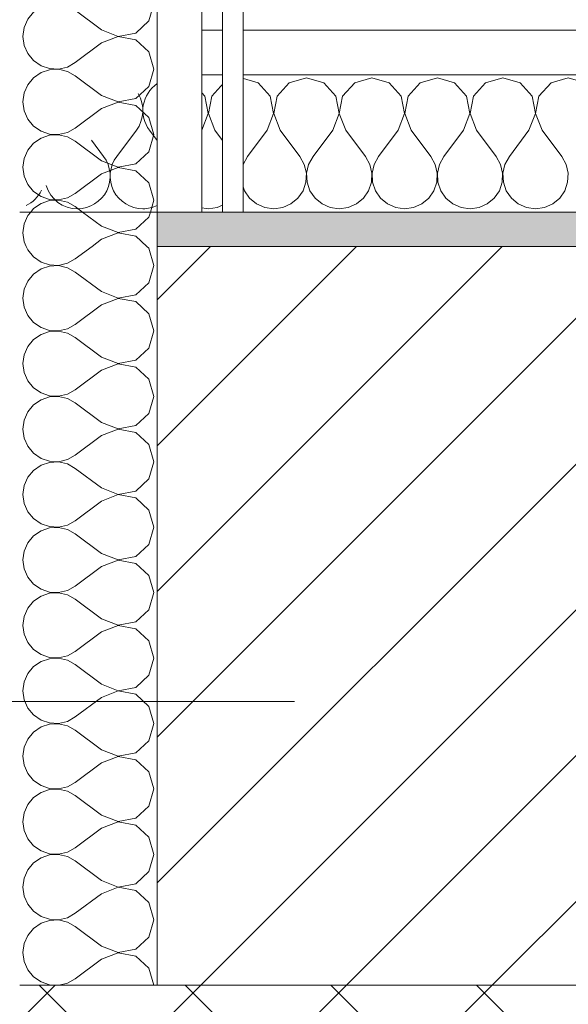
# Model space of a CAD drawing. Header units: millimetres. Extents: x -40968 to 13979, y -19284 to 4746.
# Tile 207 of 234: x -12036 to -11876, y -1425 to -1138. Entities that reach past the tile are written whole.
import ezdxf

# ---------------------------------------------------------------- set-up
doc = ezdxf.new("R2010")
doc.units = ezdxf.units.MM
doc.header["$MEASUREMENT"] = 0
doc.linetypes.add('Wipeout_Contour', pattern=[1000, 0, -1000])
for name, color, linetype in [('10_ESTR_Pilars', 7, 'Continuous'), ('12_FAÇ_Façana', 7, 'Continuous'), ('Nuevo_08_E_Envans secs', 7, 'Continuous')]:
    doc.layers.add(name, color=color, linetype=linetype)
for name, color, linetype, lineweight in [('10_ESTR_Pilars_Pluma_Nº__20', 1, 'Continuous', 5), ('12_FAÇ_Façana_Pluma_Nº__2', 8, 'Continuous', 5), ('12_FAÇ_Façana_Pluma_Nº__7', 7, 'Continuous', 5), ('Nuevo_08_E_Envans secs_Pluma_Nº__1', 7, 'Continuous', 5), ('Nuevo_12_FAÇ_Façana_Pluma_Nº__1', 7, 'Continuous', 5)]:
    doc.layers.add(name, color=color, linetype=linetype, lineweight=lineweight)
for name, color, linetype, lineweight, true_color in [('12_FAÇ_Façana_Pluma_Nº__174', 7, 'Continuous', 13, 0xe4ad2c), ('12_FAÇ_Façana_Pluma_Nº__176', 7, 'Continuous', 15, 0x93a0c6), ('Nuevo_08_E_Envans secs_Pluma_Nº__102', 7, 'Continuous', 5, 0xcccccc), ('Nuevo_08_E_Envans secs_Pluma_Nº__171', 171, 'Continuous', 13, 0xaaaaff), ('Nuevo_08_E_Envans secs_Pluma_Nº__177', 7, 'Continuous', 15, 0xf7e046)]:
    doc.layers.add(name, color=color, linetype=linetype, lineweight=lineweight, true_color=true_color)
pattern_1 = [(45, (0, 0), (-183.848, 183.848), [195, -65]), (45, (7e-14, 183.85), (-183.848, 183.848), [195, -65])]

# ---------------------------------------------------------------- blocks, each defined once
blk = doc.blocks.new('Muro_10_1', base_point=(-12935.93, -1193.98))
at = {"layer": '12_FAÇ_Façana_Pluma_Nº__174', "linetype": 'Continuous', "lineweight": 13, "true_color": 0xe4ad2c}
h = blk.add_hatch(dxfattribs=at)
h.set_pattern_fill('SATE_Aislamiento_0001', color=42, style=0, pattern_type=2)
h.set_pattern_definition([(45, (0, 0), (-21.2132, 21.2132), []), (135, (0, 0), (21.2132, 21.2132), [])])
h.paths.add_polyline_path([(-12035.86, -1598.98), (-8781.93, -1598.98), (-8781.93, -1418.98), (-12035.86, -1418.98)])
at = {"layer": '12_FAÇ_Façana_Pluma_Nº__176', "linetype": 'Continuous', "lineweight": 0, "true_color": 0x495063}
blk.add_hatch(color=251, dxfattribs=at).paths.add_polyline_path([(-11995.86, -1203.98), (-8781.93, -1203.98), (-8781.93, -1193.98), (-11995.86, -1193.98)])
at = {"layer": '12_FAÇ_Façana_Pluma_Nº__2', "linetype": 'Continuous', "lineweight": 5}
h = blk.add_hatch(dxfattribs=at)
h.set_pattern_fill('Ceramic_0001', color=8, style=0, pattern_type=2)
h.set_pattern_definition([(45, (0, 0), (-21.2132, 21.2132), [])])
h.paths.add_polyline_path([(-11995.86, -1418.98), (-8781.93, -1418.98), (-8781.93, -1203.98), (-11995.86, -1203.98)])
at = {"layer": '12_FAÇ_Façana_Pluma_Nº__7', "color": 7, "linetype": 'Continuous', "lineweight": 5}
for p, q in [((-8781.93, -1203.98), (-11995.86, -1203.98)), ((-12035.86, -1418.98), (-11995.86, -1418.98)), ((-11995.86, -1418.98), (-8781.93, -1418.98))]:
    blk.add_line(p, q, dxfattribs=at)
at = {"layer": '12_FAÇ_Façana_Pluma_Nº__7', "color": 7, "linetype": 'Continuous', "lineweight": 5, "flags": 128}
blk.add_lwpolyline([(-8781.93, -1193.98), (-11995.86, -1193.98)], dxfattribs=at)
at = {"layer": 'Nuevo_12_FAÇ_Façana_Pluma_Nº__1', "color": 7, "linetype": 'Continuous', "lineweight": 5}
for p, q in [((-11995.86, -1203.98), (-11995.86, -1193.98)), ((-11995.86, -1418.98), (-11995.86, -1203.98))]:
    blk.add_line(p, q, dxfattribs=at)
blk = doc.blocks.new('*X256')
at = {"layer": 'Nuevo_08_E_Envans secs_Pluma_Nº__102', "color": 254, "linetype": 'Continuous', "lineweight": 5, "true_color": 0xcccccc}
for p, q in [((-11990.48, -1154.93), (-11995.48, -1156.35)), ((-11985.47, -1156.35), (-11990.48, -1154.93)), ((-11971.43, -1154.93), (-11976.44, -1156.35)), ((-11966.42, -1156.35), (-11971.43, -1154.93)), ((-11952.38, -1154.93), (-11957.39, -1156.35)), ((-11947.37, -1156.35), (-11952.38, -1154.93)), ((-11933.33, -1154.93), (-11938.34, -1156.35)), ((-11928.33, -1156.35), (-11933.33, -1154.93)), ((-11914.29, -1154.93), (-11919.29, -1156.35)), ((-11909.28, -1156.35), (-11914.29, -1154.93)), ((-11895.24, -1154.93), (-11900.25, -1156.35)), ((-11890.23, -1156.35), (-11895.24, -1154.93)), ((-11876.19, -1154.93), (-11881.2, -1156.35)), ((-11871.18, -1156.35), (-11876.19, -1154.93)), ((-11995.48, -1156.35), (-11995.86, -1156.76)), ((-11981.96, -1160.19), (-11985.47, -1156.35)), ((-11976.44, -1156.35), (-11979.95, -1160.19)), ((-11962.91, -1160.19), (-11966.42, -1156.35)), ((-11957.39, -1156.35), (-11960.9, -1160.19)), ((-11943.86, -1160.19), (-11947.37, -1156.35)), ((-11938.34, -1156.35), (-11941.85, -1160.19)), ((-11924.81, -1160.19), (-11928.33, -1156.35)), ((-11919.29, -1156.35), (-11922.8, -1160.19)), ((-11905.77, -1160.19), (-11909.28, -1156.35)), ((-11900.25, -1156.35), (-11903.76, -1160.19)), ((-11886.72, -1160.19), (-11890.23, -1156.35)), ((-11881.2, -1156.35), (-11884.71, -1160.19)), ((-11980.99, -1165.31), (-11981.96, -1160.19)), ((-11979.95, -1160.19), (-11980.91, -1165.31)), ((-11961.94, -1165.31), (-11962.91, -1160.19)), ((-11960.9, -1160.19), (-11961.87, -1165.31)), ((-11942.9, -1165.31), (-11943.86, -1160.19)), ((-11941.85, -1160.19), (-11942.82, -1165.31)), ((-11923.85, -1165.31), (-11924.81, -1160.19)), ((-11922.8, -1160.19), (-11923.77, -1165.31)), ((-11904.8, -1165.31), (-11905.77, -1160.19)), ((-11903.76, -1160.19), (-11904.72, -1165.31)), ((-11885.75, -1165.31), (-11886.72, -1160.19)), ((-11884.71, -1160.19), (-11885.68, -1165.31)), ((-11982.86, -1170.17), (-11980.99, -1165.31)), ((-11980.91, -1165.31), (-11979.05, -1170.17)), ((-11963.81, -1170.17), (-11961.94, -1165.31)), ((-11961.87, -1165.31), (-11960, -1170.17)), ((-11944.76, -1170.17), (-11942.9, -1165.31)), ((-11942.82, -1165.31), (-11940.95, -1170.17)), ((-11925.71, -1170.17), (-11923.85, -1165.31)), ((-11923.77, -1165.31), (-11921.9, -1170.17)), ((-11906.67, -1170.17), (-11904.8, -1165.31)), ((-11904.72, -1165.31), (-11902.86, -1170.17)), ((-11887.62, -1170.17), (-11885.75, -1165.31)), ((-11885.68, -1165.31), (-11883.81, -1170.17)), ((-11982.86, -1170.17), (-11988.57, -1177.79)), ((-11979.05, -1170.17), (-11973.33, -1177.79)), ((-11963.81, -1170.17), (-11969.52, -1177.79)), ((-11960, -1170.17), (-11954.29, -1177.79)), ((-11944.76, -1170.17), (-11950.48, -1177.79)), ((-11940.95, -1170.17), (-11935.24, -1177.79)), ((-11925.71, -1170.17), (-11931.43, -1177.79)), ((-11921.9, -1170.17), (-11916.19, -1177.79)), ((-11906.67, -1170.17), (-11912.38, -1177.79)), ((-11902.86, -1170.17), (-11897.14, -1177.79)), ((-11887.62, -1170.17), (-11893.33, -1177.79)), ((-11883.81, -1170.17), (-11878.1, -1177.79)), ((-11995.86, -1173.15), (-11992.38, -1177.79)), ((-11991.11, -1180.08), (-11992.38, -1177.79)), ((-11988.57, -1177.79), (-11989.84, -1180.08)), ((-11972.06, -1180.08), (-11973.33, -1177.79)), ((-11969.52, -1177.79), (-11970.8, -1180.08)), ((-11953.01, -1180.08), (-11954.29, -1177.79)), ((-11950.48, -1177.79), (-11951.75, -1180.08)), ((-11933.97, -1180.08), (-11935.24, -1177.79)), ((-11931.43, -1177.79), (-11932.7, -1180.08)), ((-11914.92, -1180.08), (-11916.19, -1177.79)), ((-11912.38, -1177.79), (-11913.65, -1180.08)), ((-11895.87, -1180.08), (-11897.14, -1177.79)), ((-11893.33, -1177.79), (-11894.6, -1180.08)), ((-11876.82, -1180.08), (-11878.1, -1177.79)), ((-11990.51, -1182.64), (-11991.11, -1180.08)), ((-11989.84, -1180.08), (-11990.44, -1182.64)), ((-11971.47, -1182.64), (-11972.06, -1180.08)), ((-11970.8, -1180.08), (-11971.39, -1182.64)), ((-11952.42, -1182.64), (-11953.01, -1180.08)), ((-11951.75, -1180.08), (-11952.34, -1182.64)), ((-11933.37, -1182.64), (-11933.97, -1180.08)), ((-11932.7, -1180.08), (-11933.29, -1182.64)), ((-11914.32, -1182.64), (-11914.92, -1180.08)), ((-11913.65, -1180.08), (-11914.25, -1182.64)), ((-11895.28, -1182.64), (-11895.87, -1180.08)), ((-11894.6, -1180.08), (-11895.2, -1182.64)), ((-11876.23, -1182.64), (-11876.82, -1180.08)), ((-11990.64, -1185.27), (-11990.51, -1182.64)), ((-11990.44, -1182.64), (-11990.31, -1185.27)), ((-11971.59, -1185.27), (-11971.47, -1182.64)), ((-11971.39, -1182.64), (-11971.26, -1185.27)), ((-11952.55, -1185.27), (-11952.42, -1182.64)), ((-11952.34, -1182.64), (-11952.22, -1185.27)), ((-11933.5, -1185.27), (-11933.37, -1182.64)), ((-11933.29, -1182.64), (-11933.17, -1185.27)), ((-11914.45, -1185.27), (-11914.32, -1182.64)), ((-11914.25, -1182.64), (-11914.12, -1185.27)), ((-11895.4, -1185.27), (-11895.28, -1182.64)), ((-11895.2, -1182.64), (-11895.07, -1185.27)), ((-11876.36, -1185.27), (-11876.23, -1182.64)), ((-11991.48, -1187.76), (-11990.64, -1185.27)), ((-11990.31, -1185.27), (-11989.47, -1187.76)), ((-11972.43, -1187.76), (-11971.59, -1185.27)), ((-11971.26, -1185.27), (-11970.42, -1187.76)), ((-11953.39, -1187.76), (-11952.55, -1185.27)), ((-11952.22, -1185.27), (-11951.38, -1187.76)), ((-11934.34, -1187.76), (-11933.5, -1185.27)), ((-11933.17, -1185.27), (-11932.33, -1187.76)), ((-11915.29, -1187.76), (-11914.45, -1185.27)), ((-11914.12, -1185.27), (-11913.28, -1187.76)), ((-11896.24, -1187.76), (-11895.4, -1185.27)), ((-11895.07, -1185.27), (-11894.23, -1187.76)), ((-11877.2, -1187.76), (-11876.36, -1185.27)), ((-11992.97, -1189.92), (-11991.48, -1187.76)), ((-11989.47, -1187.76), (-11987.98, -1189.92)), ((-11973.92, -1189.92), (-11972.43, -1187.76)), ((-11970.42, -1187.76), (-11968.94, -1189.92)), ((-11954.87, -1189.92), (-11953.39, -1187.76)), ((-11951.38, -1187.76), (-11949.89, -1189.92)), ((-11935.83, -1189.92), (-11934.34, -1187.76)), ((-11932.33, -1187.76), (-11930.84, -1189.92)), ((-11916.78, -1189.92), (-11915.29, -1187.76)), ((-11913.28, -1187.76), (-11911.79, -1189.92)), ((-11897.73, -1189.92), (-11896.24, -1187.76)), ((-11894.23, -1187.76), (-11892.74, -1189.92)), ((-11878.68, -1189.92), (-11877.2, -1187.76)), ((-11995.86, -1191.98), (-11994.99, -1191.6)), ((-11994.99, -1191.6), (-11992.97, -1189.92)), ((-11987.98, -1189.92), (-11985.96, -1191.6)), ((-11985.96, -1191.6), (-11983.55, -1192.66)), ((-11978.35, -1192.66), (-11975.95, -1191.6)), ((-11975.95, -1191.6), (-11973.92, -1189.92)), ((-11968.94, -1189.92), (-11966.91, -1191.6)), ((-11966.91, -1191.6), (-11964.51, -1192.66)), ((-11959.3, -1192.66), (-11956.9, -1191.6)), ((-11956.9, -1191.6), (-11954.87, -1189.92)), ((-11949.89, -1189.92), (-11947.86, -1191.6)), ((-11947.86, -1191.6), (-11945.46, -1192.66)), ((-11940.25, -1192.66), (-11937.85, -1191.6)), ((-11937.85, -1191.6), (-11935.83, -1189.92)), ((-11930.84, -1189.92), (-11928.82, -1191.6)), ((-11928.82, -1191.6), (-11926.41, -1192.66)), ((-11921.21, -1192.66), (-11918.8, -1191.6)), ((-11918.8, -1191.6), (-11916.78, -1189.92)), ((-11911.79, -1189.92), (-11909.77, -1191.6)), ((-11909.77, -1191.6), (-11907.36, -1192.66)), ((-11902.16, -1192.66), (-11899.75, -1191.6)), ((-11899.75, -1191.6), (-11897.73, -1189.92)), ((-11892.74, -1189.92), (-11890.72, -1191.6)), ((-11890.72, -1191.6), (-11888.32, -1192.66)), ((-11883.11, -1192.66), (-11880.71, -1191.6)), ((-11880.71, -1191.6), (-11878.68, -1189.92)), ((-11983.55, -1192.66), (-11980.95, -1193.02)), ((-11980.95, -1193.02), (-11978.35, -1192.66)), ((-11964.51, -1192.66), (-11961.9, -1193.02)), ((-11961.9, -1193.02), (-11959.3, -1192.66)), ((-11945.46, -1192.66), (-11942.86, -1193.02)), ((-11942.86, -1193.02), (-11940.25, -1192.66)), ((-11926.41, -1192.66), (-11923.81, -1193.02)), ((-11923.81, -1193.02), (-11921.21, -1192.66)), ((-11907.36, -1192.66), (-11904.76, -1193.02)), ((-11904.76, -1193.02), (-11902.16, -1192.66)), ((-11888.32, -1192.66), (-11885.71, -1193.02)), ((-11885.71, -1193.02), (-11883.11, -1192.66))]:
    blk.add_line(p, q, dxfattribs=at)
blk = doc.blocks.new('*X257')
at = {"layer": 'Nuevo_08_E_Envans secs_Pluma_Nº__102', "color": 254, "linetype": 'Continuous', "lineweight": 5, "true_color": 0xcccccc}
for p, q in [((-12001.9, -1170.17), (-12007.62, -1177.79)), ((-11998.1, -1170.17), (-11995.86, -1173.15)), ((-12014.96, -1173.08), (-12011.43, -1177.79))]:
    blk.add_line(p, q, dxfattribs=at)
for centre, start, end in [((-11990.48, -1164.45), 124.4201, 216.8699), ((-12009.52, -1164.45), 323.1301, 31.3082), ((-12019.05, -1183.5), 270, 36.8699), ((-12000, -1183.5), 143.1301, 270), ((-12019.05, -1183.5), 196.9392, 270), ((-12038.1, -1183.5), 295.7009, 334.2991), ((-12000, -1183.5), 270, 295.769)]:
    blk.add_arc(centre, 9.52, start, end, dxfattribs=at)
blk = doc.blocks.new('Muro_94_1', base_point=(-8781.93, -1193.98))
at = {"layer": 'Nuevo_08_E_Envans secs_Pluma_Nº__1', "color": 7, "linetype": 'Continuous', "lineweight": 5, "flags": 128}
blk.add_lwpolyline([(-12035.86, -1193.98), (-8781.93, -1193.98)], dxfattribs=at)
at = {"layer": 'Nuevo_08_E_Envans secs', "color": 7, "lineweight": 20}
blk.add_blockref('*X257', (0, 0), dxfattribs=at)
at = {"color": 254, "linetype": 'Wipeout_Contour', "lineweight": 0, "ltscale": 41788.485381}
blk.add_wipeout([(-11982.86, -1153.98), (-8781.93, -1153.98), (-8781.93, -1140.98), (-11982.86, -1140.98)], dxfattribs=at).dxf.layer = 'Nuevo_08_E_Envans secs'
at = {"layer": 'Nuevo_08_E_Envans secs_Pluma_Nº__177', "linetype": 'Continuous', "lineweight": 15, "true_color": 0xf7e046}
h = blk.add_hatch(dxfattribs=at)
h.set_pattern_fill('Panellat_HPL_0001', color=53, style=0, pattern_type=2)
h.set_pattern_definition(pattern_1)
h.paths.add_polyline_path([(-11982.86, -1153.98), (-8781.93, -1153.98), (-8781.93, -1140.98), (-11982.86, -1140.98)])
at = {"color": 254, "linetype": 'Wipeout_Contour', "lineweight": 0, "ltscale": 36127.135706}
blk.add_wipeout([(-11982.86, -1140.98), (-11995.86, -1153.98), (-11982.86, -1153.98)], dxfattribs=at).dxf.layer = 'Nuevo_08_E_Envans secs'
at = {"layer": 'Nuevo_08_E_Envans secs_Pluma_Nº__177', "linetype": 'Continuous', "lineweight": 15, "true_color": 0xf7e046}
h = blk.add_hatch(dxfattribs=at)
h.set_pattern_fill('Panellat_HPL_0001', color=53, style=0, pattern_type=2)
h.set_pattern_definition(pattern_1)
h.paths.add_polyline_path([(-11982.86, -1140.98), (-11995.86, -1153.98), (-11982.86, -1153.98)])
at = {"layer": 'Nuevo_08_E_Envans secs_Pluma_Nº__1', "color": 7, "linetype": 'Continuous', "lineweight": 5}
for p, q in [((-8781.93, -1140.98), (-11982.86, -1140.98)), ((-8781.93, -1153.98), (-11995.86, -1153.98))]:
    blk.add_line(p, q, dxfattribs=at)
at = {"layer": 'Nuevo_08_E_Envans secs', "color": 7, "lineweight": 20}
blk.add_blockref('*X256', (0, 0), dxfattribs=at)
blk = doc.blocks.new('*X259')
at = {"layer": 'Nuevo_08_E_Envans secs_Pluma_Nº__102', "color": 254, "linetype": 'Continuous', "lineweight": 5, "true_color": 0xcccccc}
for p, q in [((-12033.48, -1194.99), (-12034.54, -1197.4)), ((-12032.64, -1193.98), (-12033.48, -1194.99)), ((-12012.05, -1198.1), (-12017.54, -1193.98)), ((-11998.23, -1195.48), (-11997.81, -1193.98)), ((-12034.54, -1197.4), (-12034.91, -1200)), ((-12002.08, -1198.99), (-11998.23, -1195.48)), ((-12034.91, -1200), (-12034.54, -1202.6)), ((-12012.05, -1198.1), (-12007.19, -1199.96)), ((-12007.19, -1200.04), (-12012.05, -1201.9)), ((-12007.19, -1199.96), (-12002.08, -1198.99)), ((-12002.08, -1201.01), (-12007.19, -1200.04)), ((-12034.54, -1202.6), (-12033.94, -1203.98)), ((-12012.05, -1201.9), (-12014.81, -1203.98)), ((-11998.83, -1203.98), (-12002.08, -1201.01))]:
    blk.add_line(p, q, dxfattribs=at)
blk = doc.blocks.new('*X260')
at = {"layer": 'Nuevo_08_E_Envans secs_Pluma_Nº__102', "color": 254, "linetype": 'Continuous', "lineweight": 5, "true_color": 0xcccccc}
for p, q in [((-12033.94, -1203.98), (-12033.48, -1205.01)), ((-12033.48, -1205.01), (-12031.81, -1207.03)), ((-12014.81, -1203.98), (-12019.67, -1207.62)), ((-11998.23, -1204.52), (-11998.83, -1203.98)), ((-11996.81, -1209.52), (-11998.23, -1204.52)), ((-12031.81, -1207.03), (-12029.64, -1208.52)), ((-12029.64, -1208.52), (-12027.15, -1209.36)), ((-12027.15, -1209.36), (-12024.53, -1209.49)), ((-12024.53, -1209.49), (-12021.97, -1208.89)), ((-12021.97, -1208.89), (-12019.67, -1207.62)), ((-12031.81, -1212.02), (-12033.48, -1214.04)), ((-12029.64, -1210.53), (-12031.81, -1212.02)), ((-12027.15, -1209.69), (-12029.64, -1210.53)), ((-12024.53, -1209.56), (-12027.15, -1209.69)), ((-12021.97, -1210.16), (-12024.53, -1209.56)), ((-12019.67, -1211.43), (-12021.97, -1210.16)), ((-12012.05, -1217.14), (-12019.67, -1211.43)), ((-11998.23, -1214.53), (-11996.81, -1209.52)), ((-12033.48, -1214.04), (-12034.54, -1216.45)), ((-12002.08, -1218.04), (-11998.23, -1214.53)), ((-12034.54, -1216.45), (-12034.91, -1219.05)), ((-12012.05, -1217.14), (-12007.19, -1219.01)), ((-12007.19, -1219.01), (-12002.08, -1218.04)), ((-12034.91, -1219.05), (-12034.54, -1221.65)), ((-12012.05, -1220.95), (-12019.67, -1226.67)), ((-12007.19, -1219.09), (-12012.05, -1220.95)), ((-12002.08, -1220.05), (-12007.19, -1219.09)), ((-11998.23, -1223.56), (-12002.08, -1220.05)), ((-12034.54, -1221.65), (-12033.48, -1224.05)), ((-11996.81, -1228.57), (-11998.23, -1223.56)), ((-12033.48, -1224.05), (-12031.81, -1226.08)), ((-12031.81, -1226.08), (-12029.64, -1227.57)), ((-12021.97, -1227.94), (-12019.67, -1226.67)), ((-12029.64, -1227.57), (-12027.15, -1228.41)), ((-12027.15, -1228.74), (-12029.64, -1229.58)), ((-12027.15, -1228.41), (-12024.53, -1228.53)), ((-12024.53, -1228.61), (-12027.15, -1228.74)), ((-12024.53, -1228.53), (-12021.97, -1227.94)), ((-12021.97, -1229.2), (-12024.53, -1228.61)), ((-12019.67, -1230.48), (-12021.97, -1229.2)), ((-11998.23, -1233.58), (-11996.81, -1228.57)), ((-12031.81, -1231.06), (-12033.48, -1233.09)), ((-12029.64, -1229.58), (-12031.81, -1231.06)), ((-12012.05, -1236.19), (-12019.67, -1230.48)), ((-12033.48, -1233.09), (-12034.54, -1235.49)), ((-12002.08, -1237.09), (-11998.23, -1233.58)), ((-12034.54, -1235.49), (-12034.91, -1238.1)), ((-12034.91, -1238.1), (-12034.54, -1240.7)), ((-12012.05, -1236.19), (-12007.19, -1238.06)), ((-12007.19, -1238.13), (-12012.05, -1240)), ((-12007.19, -1238.06), (-12002.08, -1237.09)), ((-12002.08, -1239.1), (-12007.19, -1238.13)), ((-12034.54, -1240.7), (-12033.48, -1243.1)), ((-12012.05, -1240), (-12019.67, -1245.71)), ((-11998.23, -1242.61), (-12002.08, -1239.1)), ((-12033.48, -1243.1), (-12031.81, -1245.13)), ((-11996.81, -1247.62), (-11998.23, -1242.61)), ((-12031.81, -1245.13), (-12029.64, -1246.61)), ((-12029.64, -1246.61), (-12027.15, -1247.45)), ((-12021.97, -1246.99), (-12019.67, -1245.71)), ((-12029.64, -1248.62), (-12031.81, -1250.11)), ((-12027.15, -1247.78), (-12029.64, -1248.62)), ((-12027.15, -1247.45), (-12024.53, -1247.58)), ((-12024.53, -1247.66), (-12027.15, -1247.78)), ((-12024.53, -1247.58), (-12021.97, -1246.99)), ((-12021.97, -1248.25), (-12024.53, -1247.66)), ((-12019.67, -1249.52), (-12021.97, -1248.25)), ((-12012.05, -1255.24), (-12019.67, -1249.52)), ((-11998.23, -1252.63), (-11996.81, -1247.62)), ((-12033.48, -1252.14), (-12034.54, -1254.54)), ((-12031.81, -1250.11), (-12033.48, -1252.14)), ((-12034.54, -1254.54), (-12034.91, -1257.14)), ((-12012.05, -1255.24), (-12007.19, -1257.1)), ((-12002.08, -1256.14), (-11998.23, -1252.63)), ((-12034.91, -1257.14), (-12034.54, -1259.75)), ((-12007.19, -1257.18), (-12012.05, -1259.05)), ((-12007.19, -1257.1), (-12002.08, -1256.14)), ((-12002.08, -1258.15), (-12007.19, -1257.18)), ((-11998.23, -1261.66), (-12002.08, -1258.15)), ((-12034.54, -1259.75), (-12033.48, -1262.15)), ((-12012.05, -1259.05), (-12019.67, -1264.76)), ((-12033.48, -1262.15), (-12031.81, -1264.17)), ((-11996.81, -1266.67), (-11998.23, -1261.66)), ((-12031.81, -1264.17), (-12029.64, -1265.66)), ((-12029.64, -1265.66), (-12027.15, -1266.5)), ((-12027.15, -1266.5), (-12024.53, -1266.63)), ((-12024.53, -1266.71), (-12027.15, -1266.83)), ((-12024.53, -1266.63), (-12021.97, -1266.03)), ((-12021.97, -1267.3), (-12024.53, -1266.71)), ((-12021.97, -1266.03), (-12019.67, -1264.76)), ((-11998.23, -1271.67), (-11996.81, -1266.67)), ((-12031.81, -1269.16), (-12033.48, -1271.18)), ((-12029.64, -1267.67), (-12031.81, -1269.16)), ((-12027.15, -1266.83), (-12029.64, -1267.67)), ((-12019.67, -1268.57), (-12021.97, -1267.3)), ((-12012.05, -1274.29), (-12019.67, -1268.57)), ((-12033.48, -1271.18), (-12034.54, -1273.59)), ((-12002.08, -1275.19), (-11998.23, -1271.67)), ((-12034.54, -1273.59), (-12034.91, -1276.19)), ((-12012.05, -1274.29), (-12007.19, -1276.15)), ((-12007.19, -1276.15), (-12002.08, -1275.19)), ((-12034.91, -1276.19), (-12034.54, -1278.79)), ((-12012.05, -1278.1), (-12019.67, -1283.81)), ((-12007.19, -1276.23), (-12012.05, -1278.1)), ((-12002.08, -1277.2), (-12007.19, -1276.23)), ((-11998.23, -1280.71), (-12002.08, -1277.2)), ((-12034.54, -1278.79), (-12033.48, -1281.2)), ((-11996.81, -1285.71), (-11998.23, -1280.71)), ((-12033.48, -1281.2), (-12031.81, -1283.22)), ((-12031.81, -1283.22), (-12029.64, -1284.71)), ((-12021.97, -1285.08), (-12019.67, -1283.81)), ((-12029.64, -1286.72), (-12031.81, -1288.21)), ((-12029.64, -1284.71), (-12027.15, -1285.55)), ((-12027.15, -1285.88), (-12029.64, -1286.72)), ((-12027.15, -1285.55), (-12024.53, -1285.68)), ((-12024.53, -1285.75), (-12027.15, -1285.88)), ((-12024.53, -1285.68), (-12021.97, -1285.08)), ((-12021.97, -1286.35), (-12024.53, -1285.75)), ((-12019.67, -1287.62), (-12021.97, -1286.35)), ((-11998.23, -1290.72), (-11996.81, -1285.71)), ((-12031.81, -1288.21), (-12033.48, -1290.23)), ((-12012.05, -1293.33), (-12019.67, -1287.62)), ((-12033.48, -1290.23), (-12034.54, -1292.64)), ((-12002.08, -1294.23), (-11998.23, -1290.72)), ((-12034.54, -1292.64), (-12034.91, -1295.24)), ((-12034.91, -1295.24), (-12034.54, -1297.84)), ((-12012.05, -1293.33), (-12007.19, -1295.2)), ((-12007.19, -1295.28), (-12012.05, -1297.14)), ((-12007.19, -1295.2), (-12002.08, -1294.23)), ((-12002.08, -1296.24), (-12007.19, -1295.28)), ((-12034.54, -1297.84), (-12033.48, -1300.25)), ((-12012.05, -1297.14), (-12019.67, -1302.86)), ((-11998.23, -1299.75), (-12002.08, -1296.24)), ((-12033.48, -1300.25), (-12031.81, -1302.27)), ((-11996.81, -1304.76), (-11998.23, -1299.75)), ((-12031.81, -1302.27), (-12029.64, -1303.76)), ((-12029.64, -1303.76), (-12027.15, -1304.6)), ((-12021.97, -1304.13), (-12019.67, -1302.86)), ((-12029.64, -1305.77), (-12031.81, -1307.26)), ((-12027.15, -1304.93), (-12029.64, -1305.77)), ((-12027.15, -1304.6), (-12024.53, -1304.72)), ((-12024.53, -1304.8), (-12027.15, -1304.93)), ((-12024.53, -1304.72), (-12021.97, -1304.13)), ((-12021.97, -1305.4), (-12024.53, -1304.8)), ((-12019.67, -1306.67), (-12021.97, -1305.4)), ((-12012.05, -1312.38), (-12019.67, -1306.67)), ((-11998.23, -1309.77), (-11996.81, -1304.76)), ((-12033.48, -1309.28), (-12034.54, -1311.68)), ((-12031.81, -1307.26), (-12033.48, -1309.28)), ((-12002.08, -1313.28), (-11998.23, -1309.77)), ((-12034.54, -1311.68), (-12034.91, -1314.29)), ((-12012.05, -1312.38), (-12007.19, -1314.25)), ((-12034.91, -1314.29), (-12034.54, -1316.89)), ((-12007.19, -1314.32), (-12012.05, -1316.19)), ((-12007.19, -1314.25), (-12002.08, -1313.28)), ((-12002.08, -1315.29), (-12007.19, -1314.32)), ((-11998.23, -1318.8), (-12002.08, -1315.29)), ((-12034.54, -1316.89), (-12033.48, -1319.29)), ((-12012.05, -1316.19), (-12019.67, -1321.9)), ((-12033.48, -1319.29), (-12031.81, -1321.32)), ((-11996.81, -1323.81), (-11998.23, -1318.8)), ((-12031.81, -1321.32), (-12029.64, -1322.8)), ((-12029.64, -1322.8), (-12027.15, -1323.64)), ((-12027.15, -1323.98), (-12029.64, -1324.81)), ((-12027.15, -1323.64), (-12024.53, -1323.77)), ((-12024.53, -1323.85), (-12027.15, -1323.98)), ((-12024.53, -1323.77), (-12021.97, -1323.18)), ((-12021.97, -1324.44), (-12024.53, -1323.85)), ((-12021.97, -1323.18), (-12019.67, -1321.9)), ((-11998.23, -1328.82), (-11996.81, -1323.81)), ((-12031.81, -1326.3), (-12033.48, -1328.33)), ((-12029.64, -1324.81), (-12031.81, -1326.3)), ((-12019.67, -1325.71), (-12021.97, -1324.44)), ((-12012.05, -1331.43), (-12019.67, -1325.71)), ((-12033.48, -1328.33), (-12034.54, -1330.73)), ((-12002.08, -1332.33), (-11998.23, -1328.82)), ((-12034.54, -1330.73), (-12034.91, -1333.33)), ((-12012.05, -1331.43), (-12007.19, -1333.29)), ((-12007.19, -1333.29), (-12002.08, -1332.33)), ((-12034.91, -1333.33), (-12034.54, -1335.94)), ((-12012.05, -1335.24), (-12019.67, -1340.95)), ((-12007.19, -1333.37), (-12012.05, -1335.24)), ((-12002.08, -1334.34), (-12007.19, -1333.37)), ((-11998.23, -1337.85), (-12002.08, -1334.34)), ((-12034.54, -1335.94), (-12033.48, -1338.34)), ((-12033.48, -1338.34), (-12031.81, -1340.36)), ((-11996.81, -1342.86), (-11998.23, -1337.85)), ((-12031.81, -1340.36), (-12029.64, -1341.85)), ((-12021.97, -1342.22), (-12019.67, -1340.95)), ((-12029.64, -1343.86), (-12031.81, -1345.35)), ((-12029.64, -1341.85), (-12027.15, -1342.69)), ((-12027.15, -1343.02), (-12029.64, -1343.86)), ((-12027.15, -1342.69), (-12024.53, -1342.82)), ((-12024.53, -1342.9), (-12027.15, -1343.02)), ((-12024.53, -1342.82), (-12021.97, -1342.22)), ((-12021.97, -1343.49), (-12024.53, -1342.9)), ((-12019.67, -1344.76), (-12021.97, -1343.49)), ((-11998.23, -1347.86), (-11996.81, -1342.86)), ((-12031.81, -1345.35), (-12033.48, -1347.37)), ((-12012.05, -1350.48), (-12019.67, -1344.76)), ((-12034.54, -1349.78), (-12034.91, -1352.38)), ((-12033.48, -1347.37), (-12034.54, -1349.78)), ((-12002.08, -1351.38), (-11998.23, -1347.86)), ((-12034.91, -1352.38), (-12034.54, -1354.98)), ((-12012.05, -1350.48), (-12007.19, -1352.34)), ((-12007.19, -1352.42), (-12012.05, -1354.29)), ((-12007.19, -1352.34), (-12002.08, -1351.38)), ((-12002.08, -1353.39), (-12007.19, -1352.42)), ((-12034.54, -1354.98), (-12033.48, -1357.39)), ((-12012.05, -1354.29), (-12019.67, -1360)), ((-11998.23, -1356.9), (-12002.08, -1353.39)), ((-12033.48, -1357.39), (-12031.81, -1359.41)), ((-11996.81, -1361.9), (-11998.23, -1356.9)), ((-12031.81, -1359.41), (-12029.64, -1360.9)), ((-12029.64, -1360.9), (-12027.15, -1361.74)), ((-12024.53, -1361.87), (-12021.97, -1361.27)), ((-12021.97, -1361.27), (-12019.67, -1360)), ((-12029.64, -1362.91), (-12031.81, -1364.4)), ((-12027.15, -1362.07), (-12029.64, -1362.91)), ((-12027.15, -1361.74), (-12024.53, -1361.87)), ((-12024.53, -1361.94), (-12027.15, -1362.07)), ((-12021.97, -1362.54), (-12024.53, -1361.94)), ((-12019.67, -1363.81), (-12021.97, -1362.54)), ((-12012.05, -1369.52), (-12019.67, -1363.81)), ((-11998.23, -1366.91), (-11996.81, -1361.9)), ((-12033.48, -1366.42), (-12034.54, -1368.83)), ((-12031.81, -1364.4), (-12033.48, -1366.42)), ((-12002.08, -1370.42), (-11998.23, -1366.91)), ((-12034.54, -1368.83), (-12034.91, -1371.43)), ((-12012.05, -1369.52), (-12007.19, -1371.39)), ((-12034.91, -1371.43), (-12034.54, -1374.03)), ((-12007.19, -1371.47), (-12012.05, -1373.33)), ((-12007.19, -1371.39), (-12002.08, -1370.42)), ((-12002.08, -1372.43), (-12007.19, -1371.47)), ((-11998.23, -1375.95), (-12002.08, -1372.43)), ((-12034.54, -1374.03), (-12033.48, -1376.44)), ((-12012.05, -1373.33), (-12019.67, -1379.05)), ((-12033.48, -1376.44), (-12031.81, -1378.46)), ((-12031.81, -1378.46), (-12029.64, -1379.95)), ((-11996.81, -1380.95), (-11998.23, -1375.95)), ((-12029.64, -1379.95), (-12027.15, -1380.79)), ((-12027.15, -1381.12), (-12029.64, -1381.96)), ((-12027.15, -1380.79), (-12024.53, -1380.91)), ((-12024.53, -1380.99), (-12027.15, -1381.12)), ((-12024.53, -1380.91), (-12021.97, -1380.32)), ((-12021.97, -1381.59), (-12024.53, -1380.99)), ((-12021.97, -1380.32), (-12019.67, -1379.05)), ((-11998.23, -1385.96), (-11996.81, -1380.95)), ((-12031.81, -1383.45), (-12033.48, -1385.47)), ((-12029.64, -1381.96), (-12031.81, -1383.45)), ((-12019.67, -1382.86), (-12021.97, -1381.59)), ((-12012.05, -1388.57), (-12019.67, -1382.86)), ((-12033.48, -1385.47), (-12034.54, -1387.87)), ((-12002.08, -1389.47), (-11998.23, -1385.96)), ((-12034.54, -1387.87), (-12034.91, -1390.48)), ((-12012.05, -1388.57), (-12007.19, -1390.44)), ((-12007.19, -1390.44), (-12002.08, -1389.47)), ((-12034.91, -1390.48), (-12034.54, -1393.08)), ((-12012.05, -1392.38), (-12019.67, -1398.1)), ((-12007.19, -1390.51), (-12012.05, -1392.38)), ((-12002.08, -1391.48), (-12007.19, -1390.51)), ((-11998.23, -1394.99), (-12002.08, -1391.48)), ((-12034.54, -1393.08), (-12033.48, -1395.48)), ((-12033.48, -1395.48), (-12031.81, -1397.51)), ((-11996.81, -1400), (-11998.23, -1394.99)), ((-12031.81, -1397.51), (-12029.64, -1398.99)), ((-12021.97, -1399.37), (-12019.67, -1398.1)), ((-12029.64, -1401.01), (-12031.81, -1402.49)), ((-12029.64, -1398.99), (-12027.15, -1399.83)), ((-12027.15, -1400.17), (-12029.64, -1401.01)), ((-12027.15, -1399.83), (-12024.53, -1399.96)), ((-12024.53, -1400.04), (-12027.15, -1400.17)), ((-12024.53, -1399.96), (-12021.97, -1399.37)), ((-12021.97, -1400.63), (-12024.53, -1400.04)), ((-12019.67, -1401.9), (-12021.97, -1400.63)), ((-11998.23, -1405.01), (-11996.81, -1400)), ((-12031.81, -1402.49), (-12033.48, -1404.52)), ((-12012.05, -1407.62), (-12019.67, -1401.9)), ((-12034.54, -1406.92), (-12034.91, -1409.52)), ((-12033.48, -1404.52), (-12034.54, -1406.92)), ((-12002.08, -1408.52), (-11998.23, -1405.01)), ((-12034.91, -1409.52), (-12034.54, -1412.13)), ((-12012.05, -1407.62), (-12007.19, -1409.49)), ((-12007.19, -1409.56), (-12012.05, -1411.43)), ((-12007.19, -1409.49), (-12002.08, -1408.52)), ((-12002.08, -1410.53), (-12007.19, -1409.56)), ((-12034.54, -1412.13), (-12033.48, -1414.53)), ((-12012.05, -1411.43), (-12019.67, -1417.14)), ((-11998.23, -1414.04), (-12002.08, -1410.53)), ((-12033.48, -1414.53), (-12031.81, -1416.55)), ((-11996.83, -1418.98), (-11998.23, -1414.04)), ((-12031.81, -1416.55), (-12029.64, -1418.04)), ((-12029.64, -1418.04), (-12027.15, -1418.88)), ((-12024.38, -1418.98), (-12021.97, -1418.41)), ((-12021.97, -1418.41), (-12019.67, -1417.14)), ((-12027.15, -1418.88), (-12025.21, -1418.98))]:
    blk.add_line(p, q, dxfattribs=at)
blk = doc.blocks.new('*X261')
at = {"layer": 'Nuevo_08_E_Envans secs_Pluma_Nº__102', "color": 254, "linetype": 'Continuous', "lineweight": 5, "true_color": 0xcccccc}
for p, q in [((-12033.55, -1061.81), (-12034.54, -1064.06)), ((-12012.05, -1064.76), (-12015.99, -1061.81)), ((-12002.08, -1065.66), (-11998.23, -1062.15)), ((-11998.23, -1062.15), (-11998.14, -1061.81)), ((-12034.54, -1064.06), (-12034.91, -1066.67)), ((-12012.05, -1064.76), (-12007.19, -1066.63)), ((-12007.19, -1066.63), (-12002.08, -1065.66)), ((-12034.91, -1066.67), (-12034.54, -1069.27)), ((-12012.05, -1068.57), (-12019.67, -1074.29)), ((-12007.19, -1066.71), (-12012.05, -1068.57)), ((-12002.08, -1067.67), (-12007.19, -1066.71)), ((-11998.23, -1071.18), (-12002.08, -1067.67)), ((-12034.54, -1069.27), (-12033.48, -1071.67)), ((-12033.48, -1071.67), (-12031.81, -1073.7)), ((-11996.81, -1076.19), (-11998.23, -1071.18)), ((-12031.81, -1073.7), (-12029.64, -1075.19)), ((-12021.97, -1075.56), (-12019.67, -1074.29)), ((-12029.64, -1077.2), (-12031.81, -1078.68)), ((-12029.64, -1075.19), (-12027.15, -1076.02)), ((-12027.15, -1076.36), (-12029.64, -1077.2)), ((-12027.15, -1076.02), (-12024.53, -1076.15)), ((-12024.53, -1076.23), (-12027.15, -1076.36)), ((-12024.53, -1076.15), (-12021.97, -1075.56)), ((-12021.97, -1076.82), (-12024.53, -1076.23)), ((-12019.67, -1078.1), (-12021.97, -1076.82)), ((-11998.23, -1081.2), (-11996.81, -1076.19)), ((-12031.81, -1078.68), (-12033.48, -1080.71)), ((-12012.05, -1083.81), (-12019.67, -1078.1)), ((-12034.54, -1083.11), (-12034.91, -1085.71)), ((-12033.48, -1080.71), (-12034.54, -1083.11)), ((-12002.08, -1084.71), (-11998.23, -1081.2)), ((-12034.91, -1085.71), (-12034.54, -1088.32)), ((-12012.05, -1083.81), (-12007.19, -1085.68)), ((-12007.19, -1085.75), (-12012.05, -1087.62)), ((-12007.19, -1085.68), (-12002.08, -1084.71)), ((-12002.08, -1086.72), (-12007.19, -1085.75)), ((-12034.54, -1088.32), (-12033.48, -1090.72)), ((-12012.05, -1087.62), (-12019.67, -1093.33)), ((-11998.23, -1090.23), (-12002.08, -1086.72)), ((-12033.48, -1090.72), (-12031.81, -1092.74)), ((-11996.81, -1095.24), (-11998.23, -1090.23)), ((-12031.81, -1092.74), (-12029.64, -1094.23)), ((-12029.64, -1094.23), (-12027.15, -1095.07)), ((-12024.53, -1095.2), (-12021.97, -1094.6)), ((-12021.97, -1094.6), (-12019.67, -1093.33)), ((-12029.64, -1096.24), (-12031.81, -1097.73)), ((-12027.15, -1095.4), (-12029.64, -1096.24)), ((-12027.15, -1095.07), (-12024.53, -1095.2)), ((-12024.53, -1095.28), (-12027.15, -1095.4)), ((-12021.97, -1095.87), (-12024.53, -1095.28)), ((-12019.67, -1097.14), (-12021.97, -1095.87)), ((-12012.05, -1102.86), (-12019.67, -1097.14)), ((-11998.23, -1100.25), (-11996.81, -1095.24)), ((-12033.48, -1099.75), (-12034.54, -1102.16)), ((-12031.81, -1097.73), (-12033.48, -1099.75)), ((-12002.08, -1103.76), (-11998.23, -1100.25)), ((-12034.54, -1102.16), (-12034.91, -1104.76)), ((-12012.05, -1102.86), (-12007.19, -1104.72)), ((-12034.91, -1104.76), (-12034.54, -1107.36)), ((-12007.19, -1104.8), (-12012.05, -1106.67)), ((-12007.19, -1104.72), (-12002.08, -1103.76)), ((-12002.08, -1105.77), (-12007.19, -1104.8)), ((-11998.23, -1109.28), (-12002.08, -1105.77)), ((-12034.54, -1107.36), (-12033.48, -1109.77)), ((-12012.05, -1106.67), (-12019.67, -1112.38)), ((-12033.48, -1109.77), (-12031.81, -1111.79)), ((-12031.81, -1111.79), (-12029.64, -1113.28)), ((-11996.81, -1114.29), (-11998.23, -1109.28)), ((-12029.64, -1113.28), (-12027.15, -1114.12)), ((-12027.15, -1114.45), (-12029.64, -1115.29)), ((-12027.15, -1114.12), (-12024.53, -1114.25)), ((-12024.53, -1114.32), (-12027.15, -1114.45)), ((-12024.53, -1114.25), (-12021.97, -1113.65)), ((-12021.97, -1114.92), (-12024.53, -1114.32)), ((-12021.97, -1113.65), (-12019.67, -1112.38)), ((-11998.23, -1119.29), (-11996.81, -1114.29)), ((-12031.81, -1116.78), (-12033.48, -1118.8)), ((-12029.64, -1115.29), (-12031.81, -1116.78)), ((-12019.67, -1116.19), (-12021.97, -1114.92)), ((-12012.05, -1121.9), (-12019.67, -1116.19)), ((-12033.48, -1118.8), (-12034.54, -1121.21)), ((-12002.08, -1122.8), (-11998.23, -1119.29)), ((-12034.54, -1121.21), (-12034.91, -1123.81)), ((-12012.05, -1121.9), (-12007.19, -1123.77)), ((-12007.19, -1123.77), (-12002.08, -1122.8)), ((-12034.91, -1123.81), (-12034.54, -1126.41)), ((-12012.05, -1125.71), (-12019.67, -1131.43)), ((-12007.19, -1123.85), (-12012.05, -1125.71)), ((-12002.08, -1124.81), (-12007.19, -1123.85)), ((-11998.23, -1128.33), (-12002.08, -1124.81)), ((-12034.54, -1126.41), (-12033.48, -1128.82)), ((-12033.48, -1128.82), (-12031.81, -1130.84)), ((-11996.81, -1133.33), (-11998.23, -1128.33)), ((-12031.81, -1130.84), (-12029.64, -1132.33)), ((-12021.97, -1132.7), (-12019.67, -1131.43)), ((-12029.64, -1134.34), (-12031.81, -1135.83)), ((-12029.64, -1132.33), (-12027.15, -1133.17)), ((-12027.15, -1133.5), (-12029.64, -1134.34)), ((-12027.15, -1133.17), (-12024.53, -1133.29)), ((-12024.53, -1133.37), (-12027.15, -1133.5)), ((-12024.53, -1133.29), (-12021.97, -1132.7)), ((-12021.97, -1133.97), (-12024.53, -1133.37)), ((-12019.67, -1135.24), (-12021.97, -1133.97)), ((-11998.23, -1138.34), (-11996.81, -1133.33)), ((-12031.81, -1135.83), (-12033.48, -1137.85)), ((-12012.05, -1140.95), (-12019.67, -1135.24)), ((-12034.54, -1140.25), (-12034.91, -1142.86)), ((-12033.48, -1137.85), (-12034.54, -1140.25)), ((-12002.08, -1141.85), (-11998.23, -1138.34)), ((-12034.91, -1142.86), (-12034.54, -1145.46)), ((-12012.05, -1140.95), (-12007.19, -1142.82)), ((-12007.19, -1142.9), (-12012.05, -1144.76)), ((-12007.19, -1142.82), (-12002.08, -1141.85)), ((-12002.08, -1143.86), (-12007.19, -1142.9)), ((-12034.54, -1145.46), (-12033.48, -1147.86)), ((-12012.05, -1144.76), (-12019.67, -1150.48)), ((-11998.23, -1147.37), (-12002.08, -1143.86)), ((-12033.48, -1147.86), (-12031.81, -1149.89)), ((-11996.81, -1152.38), (-11998.23, -1147.37)), ((-12031.81, -1149.89), (-12029.64, -1151.38)), ((-12029.64, -1151.38), (-12027.15, -1152.22)), ((-12024.53, -1152.34), (-12021.97, -1151.75)), ((-12021.97, -1151.75), (-12019.67, -1150.48)), ((-12031.81, -1154.87), (-12033.48, -1156.9)), ((-12029.64, -1153.39), (-12031.81, -1154.87)), ((-12027.15, -1152.55), (-12029.64, -1153.39)), ((-12027.15, -1152.22), (-12024.53, -1152.34)), ((-12024.53, -1152.42), (-12027.15, -1152.55)), ((-12021.97, -1153.01), (-12024.53, -1152.42)), ((-12019.67, -1154.29), (-12021.97, -1153.01)), ((-12012.05, -1160), (-12019.67, -1154.29)), ((-11998.23, -1157.39), (-11996.81, -1152.38)), ((-12033.48, -1156.9), (-12034.54, -1159.3)), ((-12002.08, -1160.9), (-11998.23, -1157.39)), ((-12034.54, -1159.3), (-12034.91, -1161.9)), ((-12012.05, -1160), (-12007.19, -1161.87)), ((-12034.91, -1161.9), (-12034.54, -1164.51)), ((-12007.19, -1161.94), (-12012.05, -1163.81)), ((-12007.19, -1161.87), (-12002.08, -1160.9)), ((-12002.08, -1162.91), (-12007.19, -1161.94)), ((-11998.23, -1166.42), (-12002.08, -1162.91)), ((-12034.54, -1164.51), (-12033.48, -1166.91)), ((-12012.05, -1163.81), (-12019.67, -1169.52)), ((-11996.81, -1171.43), (-11998.23, -1166.42)), ((-12033.48, -1166.91), (-12031.81, -1168.94)), ((-12031.81, -1168.94), (-12029.64, -1170.42)), ((-12029.64, -1170.42), (-12027.15, -1171.26)), ((-12027.15, -1171.59), (-12029.64, -1172.43)), ((-12027.15, -1171.26), (-12024.53, -1171.39)), ((-12024.53, -1171.47), (-12027.15, -1171.59)), ((-12024.53, -1171.39), (-12021.97, -1170.8)), ((-12021.97, -1172.06), (-12024.53, -1171.47)), ((-12021.97, -1170.8), (-12019.67, -1169.52)), ((-12019.67, -1173.33), (-12021.97, -1172.06)), ((-11998.23, -1176.44), (-11996.81, -1171.43)), ((-12031.81, -1173.92), (-12033.48, -1175.95)), ((-12029.64, -1172.43), (-12031.81, -1173.92)), ((-12012.05, -1179.05), (-12019.67, -1173.33)), ((-12033.48, -1175.95), (-12034.54, -1178.35)), ((-12002.08, -1179.95), (-11998.23, -1176.44)), ((-12034.54, -1178.35), (-12034.91, -1180.95)), ((-12012.05, -1179.05), (-12007.19, -1180.91)), ((-12007.19, -1180.91), (-12002.08, -1179.95)), ((-12034.91, -1180.95), (-12034.54, -1183.55)), ((-12034.54, -1183.55), (-12033.48, -1185.96)), ((-12012.05, -1182.86), (-12019.67, -1188.57)), ((-12007.19, -1180.99), (-12012.05, -1182.86)), ((-12002.08, -1181.96), (-12007.19, -1180.99)), ((-11998.23, -1185.47), (-12002.08, -1181.96)), ((-12033.48, -1185.96), (-12031.81, -1187.98)), ((-11996.81, -1190.48), (-11998.23, -1185.47)), ((-12031.81, -1187.98), (-12029.64, -1189.47)), ((-12021.97, -1189.84), (-12019.67, -1188.57)), ((-12029.64, -1191.48), (-12031.81, -1192.97)), ((-12029.64, -1189.47), (-12027.15, -1190.31)), ((-12027.15, -1190.64), (-12029.64, -1191.48)), ((-12027.15, -1190.31), (-12024.53, -1190.44)), ((-12024.53, -1190.51), (-12027.15, -1190.64)), ((-12024.53, -1190.44), (-12021.97, -1189.84)), ((-12021.97, -1191.11), (-12024.53, -1190.51)), ((-12019.67, -1192.38), (-12021.97, -1191.11)), ((-11997.81, -1193.98), (-11996.81, -1190.48)), ((-12031.81, -1192.97), (-12032.64, -1193.98)), ((-12017.54, -1193.98), (-12019.67, -1192.38))]:
    blk.add_line(p, q, dxfattribs=at)
blk = doc.blocks.new('Muro_95_1', base_point=(-12035.86, -1193.98))
at = {"layer": '12_FAÇ_Façana_Pluma_Nº__7', "color": 7, "linetype": 'Continuous', "lineweight": 5}
blk.add_line((-12035.86, -1418.98), (-11995.86, -1418.98), dxfattribs=at)
at = {"layer": 'Nuevo_12_FAÇ_Façana_Pluma_Nº__1', "color": 7, "linetype": 'Continuous', "lineweight": 5}
blk.add_line((-11995.86, -1418.98), (-11995.86, -1203.98), dxfattribs=at)
at = {"layer": 'Nuevo_08_E_Envans secs', "color": 7, "lineweight": 20}
for name in ['*X259', '*X260']:
    blk.add_blockref(name, (0, 0), dxfattribs=at)
at = {"color": 254, "linetype": 'Wipeout_Contour', "lineweight": 0, "ltscale": 48098.03769}
blk.add_wipeout([(-11976.86, -1002.81), (-11976.86, -1193.98), (-11970.86, -1193.98), (-11970.86, -1002.81)], dxfattribs=at).dxf.layer = 'Nuevo_08_E_Envans secs'
at = {"color": 254, "linetype": 'Wipeout_Contour', "lineweight": 0, "ltscale": 48162.97413}
blk.add_wipeout([(-11995.86, -1021.81), (-11995.86, -1193.98), (-11982.86, -1193.98), (-11982.86, -1021.81)], dxfattribs=at).dxf.layer = 'Nuevo_08_E_Envans secs'
at = {"layer": 'Nuevo_08_E_Envans secs_Pluma_Nº__171', "linetype": 'Continuous', "lineweight": 13, "true_color": 0xaaaaff}
h = blk.add_hatch(dxfattribs=at)
h.set_pattern_fill('Panellat_HPL_0001', color=161, style=0, pattern_type=2)
h.set_pattern_definition(pattern_1)
h.paths.add_polyline_path([(-11976.86, -1002.81), (-11976.86, -1193.98), (-11970.86, -1193.98), (-11970.86, -1002.81)])
at = {"layer": 'Nuevo_08_E_Envans secs_Pluma_Nº__177', "linetype": 'Continuous', "lineweight": 15, "true_color": 0xf7e046}
h = blk.add_hatch(dxfattribs=at)
h.set_pattern_fill('Panellat_HPL_0001', color=53, style=0, pattern_type=2)
h.set_pattern_definition(pattern_1)
h.paths.add_polyline_path([(-11995.86, -1021.81), (-11995.86, -1193.98), (-11982.86, -1193.98), (-11982.86, -1021.81)])
at = {"layer": 'Nuevo_08_E_Envans secs_Pluma_Nº__1', "color": 7, "linetype": 'Continuous', "lineweight": 5}
for p, q in [((-11976.86, -1193.98), (-11976.86, -1008.81)), ((-11982.86, -1193.98), (-11982.86, -1021.81)), ((-11995.86, -1193.98), (-11995.86, -1061.81))]:
    blk.add_line(p, q, dxfattribs=at)
at = {"layer": 'Nuevo_08_E_Envans secs_Pluma_Nº__1', "color": 7, "linetype": 'Continuous', "lineweight": 5, "flags": 128}
for points in [[(-11970.86, -1193.98), (-11970.86, -1002.81)], [(-11982.86, -1193.98), (-11995.86, -1193.98)], [(-11976.86, -1193.98), (-11982.86, -1193.98)], [(-11970.86, -1193.98), (-11976.86, -1193.98)]]:
    blk.add_lwpolyline(points, dxfattribs=at)
at = {"layer": 'Nuevo_12_FAÇ_Façana_Pluma_Nº__1', "color": 7, "linetype": 'Continuous', "lineweight": 5}
blk.add_line((-11995.86, -1203.98), (-11995.86, -1193.98), dxfattribs=at)
at = {"layer": 'Nuevo_08_E_Envans secs', "color": 7, "lineweight": 20}
blk.add_blockref('*X261', (0, 0), dxfattribs=at)
blk = doc.blocks.new('Pilar_4_1', base_point=(-12235.86, -1336.48))
at = {"layer": '10_ESTR_Pilars_Pluma_Nº__20', "color": 1, "linetype": 'Continuous', "lineweight": 5}
blk.add_line((-12155.86, -1336.48), (-11955.86, -1336.48), dxfattribs=at)

msp = doc.modelspace()

# ---------------------------------------------------------------- block references
at = {"layer": '12_FAÇ_Façana', "color": 7, "lineweight": 20}
msp.add_blockref('Muro_10_1', (-12935.93, -1193.98), dxfattribs=at)

# ---------------------------------------------------------------- next in the draw order: block references
at = {"layer": 'Nuevo_08_E_Envans secs', "color": 7, "lineweight": 20}
msp.add_blockref('Muro_94_1', (-8781.93, -1193.98), dxfattribs=at)

# ---------------------------------------------------------------- next in the draw order: block references
msp.add_blockref('Muro_95_1', (-12035.86, -1193.98), dxfattribs=at)

# ---------------------------------------------------------------- next in the draw order: block references
at = {"layer": '10_ESTR_Pilars', "color": 7, "lineweight": 20}
msp.add_blockref('Pilar_4_1', (-12235.86, -1336.48), dxfattribs=at)

doc.saveas('drawing.dxf')
